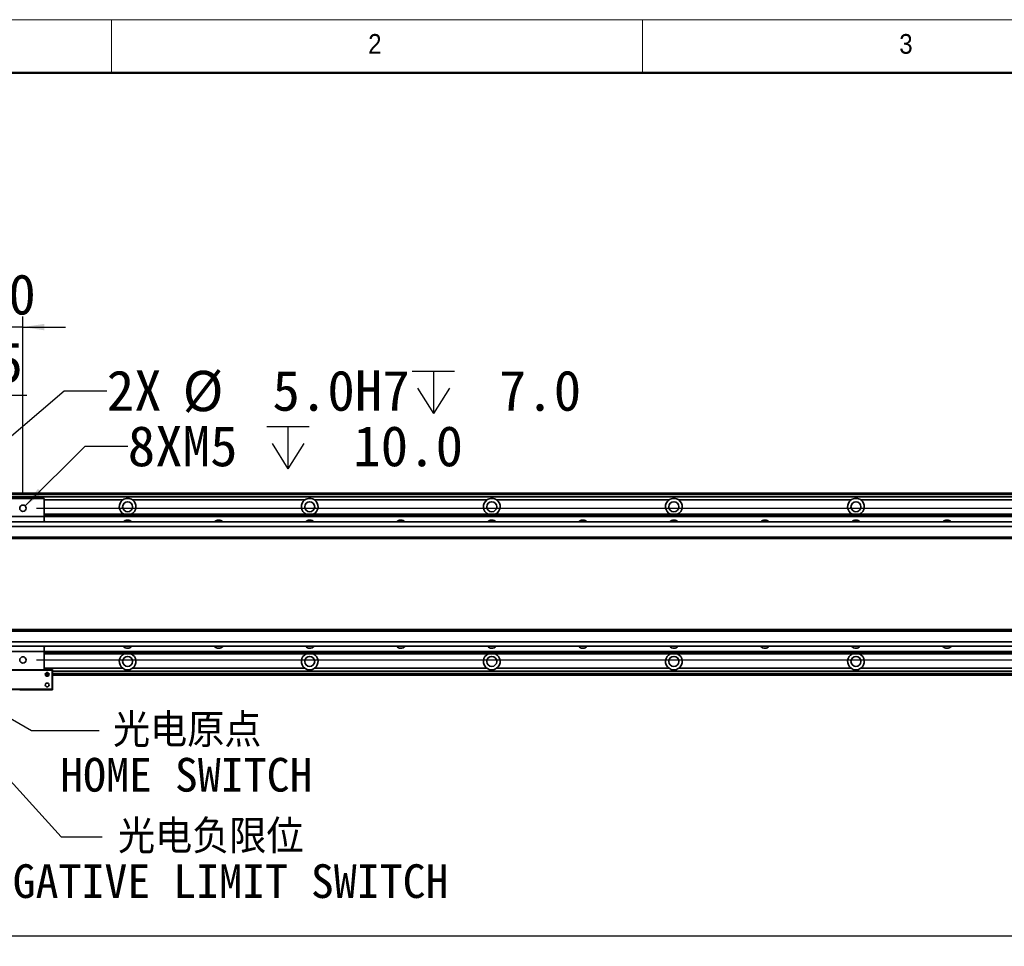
# Model space of a CAD drawing. Header units: millimetres. Extents: x 35 to 2905, y 35 to 2044.
# Tile 4 of 11: x 359 to 1008, y 1433 to 2044. Entities that reach past the tile are written whole.
import ezdxf

# ---------------------------------------------------------------- set-up
doc = ezdxf.new("R2010")
doc.units = ezdxf.units.MM
doc.header["$LTSCALE"] = 7
doc.layers.add('黑色实线', color=7, linetype='Continuous')
doc.styles.add('SLDTEXTSTYLE1', font='Gothic.ttf', dxfattribs={"width": 0.913})
doc.styles.add('SLDTEXTSTYLE8', font='txt')
doc.styles.add('SLDTEXTSTYLE9', font='txt', dxfattribs={"bigfont": 'bigfont'})
doc.dimstyles.new('SLDDIMSTYLE0', dxfattribs={"dimtxt": 26.6, "dimasz": 14, "dimexe": 0, "dimexo": 0.0625, "dimgap": 6.65, "dimtad": 2, "dimdec": 1, "dimrnd": 1e-09, "dimzin": 4, "dimdsep": 46, "dimtxsty": 'SLDTEXTSTYLE8', "dimsah": 1, "dimcen": 0.09, "dimadec": 0, "dimazin": 1, "dimtfac": 1, "dimtdec": 1, "dimtmove": 0, "dimatfit": 0, "dimfxl": 0, "dimfrac": 2, "dimtolj": 1, "dimtzin": 12, "dimarcsym": 0})
doc.dimstyles.new('SLDDIMSTYLE1', dxfattribs={"dimtxt": 26.6, "dimasz": 14, "dimexe": 0, "dimexo": 0.0625, "dimgap": 6.65, "dimtad": 2, "dimdec": 1, "dimrnd": 1e-09, "dimzin": 12, "dimdsep": 46, "dimtxsty": 'SLDTEXTSTYLE8', "dimsah": 1, "dimcen": 0.09, "dimadec": 0, "dimazin": 3, "dimtfac": 1, "dimtdec": 1, "dimtmove": 0, "dimatfit": 0, "dimfxl": 0, "dimfrac": 2, "dimtolj": 1, "dimtzin": 12, "dimarcsym": 0})
doc.dimstyles.new('SLDDIMSTYLE2', dxfattribs={"dimtxt": 0.18, "dimasz": 14, "dimexe": 0, "dimexo": 0.0625, "dimgap": 0, "dimtad": 0, "dimtih": 1, "dimtoh": 1, "dimdec": 0, "dimrnd": 1e-09, "dimzin": 0, "dimdsep": 46, "dimtxsty": 'Standard', "dimsah": 1, "dimcen": 0.09, "dimadec": 0, "dimazin": 0, "dimtfac": 14, "dimtdec": 0, "dimtofl": 0, "dimtmove": 0, "dimatfit": 3, "dimfxl": 0, "dimfrac": 2, "dimtolj": 1, "dimtzin": 0, "dimarcsym": 0})
doc.dimstyles.new('SLDDIMSTYLE3', dxfattribs={"dimtxt": 26.6, "dimasz": 14, "dimexe": 0, "dimexo": 0.0625, "dimgap": 6.65, "dimtad": 0, "dimtih": 1, "dimtoh": 1, "dimdec": 6, "dimrnd": 1e-09, "dimzin": 12, "dimdsep": 46, "dimtxsty": 'SLDTEXTSTYLE8', "dimsah": 1, "dimcen": 0, "dimadec": 0, "dimazin": 3, "dimtfac": 1, "dimtdec": 1, "dimtofl": 0, "dimtmove": 0, "dimatfit": 3, "dimfxl": 0, "dimfrac": 2, "dimtolj": 1, "dimtzin": 12, "dimarcsym": 0})
doc.dimstyles.new('SLDDIMSTYLE4', dxfattribs={"dimtxt": 26.6, "dimasz": 14, "dimexe": 0, "dimexo": 0.0625, "dimgap": 6.65, "dimtad": 0, "dimtih": 1, "dimtoh": 1, "dimdec": 1, "dimrnd": 1e-09, "dimzin": 4, "dimdsep": 46, "dimtxsty": 'SLDTEXTSTYLE8', "dimsah": 1, "dimcen": 0, "dimadec": 0, "dimazin": 1, "dimtfac": 1, "dimtdec": 1, "dimtofl": 0, "dimtmove": 0, "dimatfit": 3, "dimfxl": 0, "dimfrac": 2, "dimtolj": 1, "dimtzin": 12, "dimarcsym": 0})
doc.dimstyles.new('SLDDIMSTYLE5', dxfattribs={"dimtxt": 26.6, "dimasz": 14, "dimexe": 0, "dimexo": 0.0625, "dimgap": 6.65, "dimtad": 2, "dimdec": 1, "dimrnd": 1e-09, "dimzin": 4, "dimdsep": 46, "dimtxsty": 'SLDTEXTSTYLE8', "dimsah": 1, "dimcen": 0.09, "dimadec": 0, "dimazin": 1, "dimtfac": 1, "dimtdec": 1, "dimtofl": 0, "dimtmove": 0, "dimatfit": 3, "dimfxl": 0, "dimfrac": 2, "dimtolj": 1, "dimtzin": 12, "dimarcsym": 0})

# ---------------------------------------------------------------- blocks, each defined once
blk = doc.blocks.new('_D_7')
at = {"layer": '黑色实线'}
for p, q in [((259.63, 1730.81), (259.63, 1848.34)), ((361.63, 1730.81), (361.63, 1848.34)), ((259.63, 1841.34), (231.63, 1841.34)), ((361.63, 1841.34), (259.63, 1841.34)), ((361.63, 1841.34), (389.63, 1841.34))]:
    blk.add_line(p, q, dxfattribs=at)
for points in [[(259.63, 1841.34), (245.63, 1843.44), (245.63, 1839.24)], [(361.63, 1841.34), (375.63, 1839.24), (375.63, 1843.44)]]:
    blk.add_solid(points, dxfattribs=at)
at = {"layer": '黑色实线', "insert": (279.64, 1876.24), "char_height": 26.6, "attachment_point": 1, "style": 'SLDTEXTSTYLE8'}
blk.add_mtext('102.0', dxfattribs=at)
blk = doc.blocks.new('_D_8')
at = {"layer": '黑色实线'}
for p, q in [((2178.63, 1721.92), (2178.63, 1749.92)), ((370.52, 1721.92), (2185.63, 1721.92)), ((2178.63, 1621.92), (2178.63, 1721.92)), ((370.52, 1621.92), (2185.63, 1621.92)), ((2178.63, 1621.92), (2178.63, 1593.92))]:
    blk.add_line(p, q, dxfattribs=at)
for points in [[(2178.63, 1721.92), (2180.73, 1735.92), (2176.53, 1735.92)], [(2178.63, 1621.92), (2176.53, 1607.92), (2180.73, 1607.92)]]:
    blk.add_solid(points, dxfattribs=at)
at = {"layer": '黑色实线', "insert": (2143.73, 1628.96), "char_height": 26.6, "attachment_point": 1, "rotation": 90, "style": 'SLDTEXTSTYLE8'}
blk.add_mtext('100.0', dxfattribs=at)
blk = doc.blocks.new('SW_SYMBOL_HOLE_DEPTH')
at = {"layer": '黑色实线', "color": 0}
for p, q in [((0, 6125), (5600, 6125)), ((2800, 6125), (2800, 525)), ((700, 3885), (2800, 525)), ((4900, 3885), (2800, 525))]:
    blk.add_line(p, q, dxfattribs=at)
blk = doc.blocks.new('_D_9')
at = {"layer": '黑色实线'}
for p, q in [((363.12, 1723.4), (402.71, 1762.8)), ((402.71, 1762.8), (430.71, 1762.8))]:
    blk.add_line(p, q, dxfattribs=at)
blk.add_solid([(363.12, 1723.4), (374.52, 1731.79), (371.56, 1734.76)], dxfattribs=at)
at = {"layer": '黑色实线', "xscale": 0.004985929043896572, "yscale": 0.004985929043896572, "zscale": 0.004985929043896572}
blk.add_blockref('SW_SYMBOL_HOLE_DEPTH', (522.3, 1745.19), dxfattribs=at)
at = {"layer": '黑色实线', "char_height": 26.6, "attachment_point": 1, "style": 'SLDTEXTSTYLE8'}
for s, insert in [('8XM5', (430.71, 1776.2)), (' 10.0', (561.23, 1776.2))]:
    blk.add_mtext(s, dxfattribs=dict(at, insert=insert))
blk = doc.blocks.new('_D_10')
at = {"layer": '黑色实线'}
for p, q in [((300.03, 1723.54), (388.87, 1799.4)), ((388.87, 1799.4), (416.87, 1799.4))]:
    blk.add_line(p, q, dxfattribs=at)
blk.add_solid([(300.03, 1723.54), (312.04, 1731.04), (309.31, 1734.23)], dxfattribs=at)
at = {"layer": '黑色实线', "xscale": 0.004985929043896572, "yscale": 0.004985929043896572, "zscale": 0.004985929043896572}
blk.add_blockref('SW_SYMBOL_HOLE_DEPTH', (618.23, 1781.79), dxfattribs=at)
at = {"layer": '黑色实线', "char_height": 26.6, "attachment_point": 1, "style": 'SLDTEXTSTYLE8'}
for s, insert in [('2X ', (416.87, 1812.8)), ('%%c', (466.89, 1812.54)), (' 5.0H7 ', (507.99, 1812.8)), (' 7.0', (657.17, 1812.8))]:
    blk.add_mtext(s, dxfattribs=dict(at, insert=insert))
blk = doc.blocks.new('_D_11')
at = {"layer": '黑色实线'}
for p, q in [((310.63, 1769.52), (310.63, 1803.49)), ((336.13, 1730.81), (336.13, 1803.49)), ((310.63, 1796.49), (282.63, 1796.49)), ((336.13, 1796.49), (310.63, 1796.49)), ((336.13, 1796.49), (364.13, 1796.49))]:
    blk.add_line(p, q, dxfattribs=at)
for points in [[(310.63, 1796.49), (296.63, 1798.59), (296.63, 1794.39)], [(336.13, 1796.49), (350.13, 1794.39), (350.13, 1798.59)]]:
    blk.add_solid(points, dxfattribs=at)
at = {"layer": '黑色实线', "insert": (289.24, 1831.39), "char_height": 26.6, "attachment_point": 1, "style": 'SLDTEXTSTYLE8'}
blk.add_mtext('25.5', dxfattribs=at)
blk = doc.blocks.new('_D_18')
at = {"layer": '黑色实线'}
for p, q in [((310.63, 1562.08), (310.63, 1433.12)), ((1990.63, 1562.08), (1990.63, 1433.12)), ((310.63, 1440.12), (1990.63, 1440.12))]:
    blk.add_line(p, q, dxfattribs=at)
for points in [[(310.63, 1440.12), (324.63, 1438.02), (324.63, 1442.22)], [(1990.63, 1440.12), (1976.63, 1442.22), (1976.63, 1438.02)]]:
    blk.add_solid(points, dxfattribs=at)
at = {"layer": '黑色实线', "insert": (1097.76, 1475.03), "char_height": 26.6, "attachment_point": 1, "style": 'SLDTEXTSTYLE8'}
blk.add_mtext('1680.0', dxfattribs=at)
blk = doc.blocks.new('SW_NOTE_7')
at = {"layer": '黑色实线', "color": 0, "char_height": 22.225, "attachment_point": 2}
for s, insert, style in [('光电原点', (58.15, 11.21), 'SLDTEXTSTYLE9'), ('HOME SWITCH', (57.56, -18.17), 'SLDTEXTSTYLE8')]:
    blk.add_mtext(s, dxfattribs=dict(at, insert=insert, style=style))
blk = doc.blocks.new('SW_NOTE_8')
at = {"layer": '黑色实线', "color": 0, "char_height": 22.225, "attachment_point": 2}
for s, insert, style in [('光电负限位', (71.58, 11.19), 'SLDTEXTSTYLE9'), ('NEGATIVE LIMIT SWITCH', (69.51, -18.2), 'SLDTEXTSTYLE8')]:
    blk.add_mtext(s, dxfattribs=dict(at, insert=insert, style=style))

msp = doc.modelspace()

# ---------------------------------------------------------------- linework, layer by layer
at = {"color": 7, "linetype": 'Continuous', "lineweight": 18}
for p, q in [((2905, 2044), (35, 2044)), ((420, 2009), (420, 2044)), ((770, 2044), (770, 2009)), ((70, 2009), (2870, 2009))]:
    msp.add_line(p, q, dxfattribs=at)
at = {"color": 7, "linetype": 'Continuous', "lineweight": 50}
msp.add_line((2870, 2009), (70, 2009), dxfattribs=at)
at = {"color": 7, "linetype": 'Continuous', "lineweight": 35}
for p, q in [((375.6268903, 1728.4185413), (245.6268951, 1728.4185413)), ((1951.1269018, 1731.9236819), (350.1268908, 1731.9236819)), ((350.1268908, 1731.7236822), (1951.1269018, 1731.7236822)), ((350.1268908, 1731.5236826), (1951.1269018, 1731.5236826)), ((1951.1269018, 1731.4236809), (350.1268908, 1731.4236809)), ((1951.1269018, 1729.4185434), (350.1268908, 1729.4185434)), ((375.6268903, 1728.4185413), (375.6268903, 1716.4185431)), ((547.4573061, 1727.418543), (433.7964639, 1727.418543)), ((667.4573108, 1727.418543), (553.7964389, 1727.418543)), ((787.4573156, 1727.418543), (673.7964436, 1727.418543)), ((907.4573204, 1727.418543), (793.7964484, 1727.418543)), ((1027.4573251, 1727.418543), (913.7964532, 1727.418543)), ((375.6268903, 1716.4185431), (245.6268951, 1716.4185431)), ((375.6268903, 1717.9185424), (1925.6268427, 1717.9185424)), ((375.6268903, 1717.6255223), (1925.6268427, 1717.6255223)), ((375.6268903, 1716.7266619), (1925.6268427, 1716.7266619)), ((375.6268903, 1716.4336417), (1925.6268427, 1716.4336417)), ((375.6268903, 1716.4185431), (375.6268903, 1712.9236806)), ((2076.1269018, 1712.9236806), (225.1268908, 1712.9236806)), ((2076.1269018, 1709.9236783), (225.1268908, 1709.9236783)), ((2076.1269018, 1702.9236771), (225.1268908, 1702.9236771)), ((225.1268908, 1701.923677), (2076.1269018, 1701.923677)), ((2076.1269018, 1641.923682), (225.1268908, 1641.923682)), ((2076.1269018, 1640.9236837), (225.1268908, 1640.9236837)), ((2076.1269018, 1633.9236844), (225.1268908, 1633.9236844)), ((2076.1269018, 1630.9236821), (225.1268908, 1630.9236821)), ((375.6268903, 1630.9236821), (375.6268903, 1627.4185415)), ((375.6268903, 1627.4185415), (245.6268951, 1627.4185415)), ((375.6268903, 1627.4185415), (375.6268903, 1615.4185433)), ((375.6268903, 1627.4137173), (1925.6268427, 1627.4137173)), ((375.6268903, 1627.1207009), (1925.6268427, 1627.1207009)), ((375.6268903, 1626.2218367), (1925.6268427, 1626.2218367)), ((375.6268903, 1625.9288203), (1925.6268427, 1625.9288203)), ((547.4573061, 1616.4288197), (433.7964639, 1616.4288197)), ((667.4573108, 1616.4288197), (553.7964389, 1616.4288197)), ((787.4573156, 1616.4288197), (673.7964436, 1616.4288197)), ((907.4573204, 1616.4288197), (793.7964484, 1616.4288197)), ((1027.4573251, 1616.4288197), (913.7964532, 1616.4288197)), ((375.6268903, 1615.4185433), (245.6268951, 1615.4185433)), ((380.826889, 1615.118542), (351.4268979, 1615.118542)), ((375.6268903, 1615.7185409), (381.1268791, 1615.7185409)), ((375.6268903, 1615.4185433), (380.7026133, 1615.4185433)), ((378.7747606, 1611.9236808), (376.4790281, 1611.9236808)), ((380.826889, 1615.118542), (380.7026133, 1615.4185433)), ((380.7026133, 1615.4185433), (380.826889, 1615.4185433)), ((381.1268791, 1615.118542), (380.826889, 1615.4185433)), ((380.826889, 1602.7185407), (380.826889, 1615.118542)), ((381.1268791, 1615.118542), (380.826889, 1615.118542)), ((381.1268791, 1615.118542), (381.1268791, 1615.7185409)), ((381.1268791, 1615.118542), (381.1268791, 1602.7185407)), ((1922.1268579, 1614.4288194), (381.1268791, 1614.4288194)), ((1922.1268579, 1611.9236808), (381.1268791, 1611.9236808)), ((351.4268979, 1602.7185407), (380.826889, 1602.7185407)), ((380.7026133, 1602.418543), (351.5511438, 1602.418543)), ((359.6268877, 1602.1185454), (359.6268877, 1602.418543)), ((359.6268877, 1602.1185454), (381.1268791, 1602.1185454)), ((380.826889, 1602.7185407), (380.7026133, 1602.418543)), ((380.826889, 1602.418543), (380.7026133, 1602.418543)), ((380.826889, 1602.7185407), (381.1268791, 1602.7185407)), ((381.1268791, 1602.7185407), (380.826889, 1602.418543)), ((381.1268791, 1602.1185454), (381.1268791, 1602.7185407))]:
    msp.add_line(p, q, dxfattribs=at)
at = {"color": 8, "linetype": 'Continuous', "lineweight": 35}
for p, q in [((1951.1269018, 1730.9236799), (350.1268908, 1730.9236799)), ((427.4573013, 1727.418543), (375.6268903, 1727.418543)), ((427.4573013, 1616.4288197), (375.6268903, 1616.4288197)), ((378.7702605, 1612.9236791), (376.4834985, 1612.9236791)), ((1922.1268579, 1612.9236791), (381.1268791, 1612.9236791))]:
    msp.add_line(p, q, dxfattribs=at)
at = {"color": 7, "linetype": 'Continuous', "lineweight": 35, "flags": 128}
for points in [[(376.1973366, 1712.9236806), (375.9740874, 1713.0925518), (375.6202146, 1713.3051466)], [(375.624983, 1630.5344153), (375.9779915, 1630.7472263), (376.2097046, 1630.9236821)]]:
    msp.add_lwpolyline(points, dxfattribs=at)
at = {"color": 7, "linetype": 'Continuous', "lineweight": 35}
for centre, radius in [((430.6268865, 1722.9236808), 3.3), ((550.6268865, 1722.9236808), 3.3), ((670.6268865, 1722.9236808), 3.3), ((790.6268865, 1722.9236808), 3.3), ((910.6268865, 1722.9236808), 3.3), ((361.6268865, 1721.9185428), 2.1), ((361.6268865, 1621.9185428), 2.1), ((430.6268865, 1620.9236808), 3.3), ((550.6268865, 1620.9236808), 3.3), ((670.6268865, 1620.9236808), 3.3), ((790.6268865, 1620.9236808), 3.3), ((910.6268865, 1620.9236808), 3.3), ((377.6268865, 1612.4185428), 1.25), ((377.6268865, 1605.4185428), 1.25)]:
    msp.add_circle(centre, radius, dxfattribs=at)
for centre, radius, start, end in [((430.6268865, 1722.9236808), 5.5, 125.1897877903, 245.5088204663), ((430.6268865, 1722.9236808), 5.5, 294.4911795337, 54.8102122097), ((550.6268865, 1722.9236808), 5.5, 125.1897877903, 245.5088204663), ((550.6268865, 1722.9236808), 5.5, 294.4911795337, 54.8102122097), ((670.6268865, 1722.9236808), 5.5, 125.1897877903, 245.5088204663), ((670.6268865, 1722.9236808), 5.5, 294.4911795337, 54.8102122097), ((790.6268865, 1722.9236808), 5.5, 125.1897877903, 245.5088204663), ((790.6268865, 1722.9236808), 5.5, 294.4911795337, 54.8102122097), ((910.6268865, 1722.9236808), 5.5, 125.1897877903, 245.5088204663), ((910.6268865, 1722.9236808), 5.5, 294.4911795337, 54.8102122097), ((430.6268865, 1710.4185428), 3.75, 41.9157203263, 138.0842796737), ((490.6268865, 1710.4185428), 3.75, 41.9157203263, 138.0842796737), ((550.6268865, 1710.4185428), 3.75, 41.9157203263, 138.0842796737), ((610.6268865, 1710.4185428), 3.75, 41.9157203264, 138.0842796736), ((670.6268865, 1710.4185428), 3.75, 41.9157203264, 138.0842796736), ((730.6268865, 1710.4185428), 3.75, 41.9157203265, 138.0842796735), ((790.6268865, 1710.4185428), 3.75, 41.9157203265, 138.0842796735), ((850.6268865, 1710.4185428), 3.75, 41.9157203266, 138.0842796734), ((910.6268865, 1710.4185428), 3.75, 41.9157203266, 138.0842796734), ((970.6268865, 1710.4185428), 3.75, 41.9157203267, 138.0842796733), ((430.6268865, 1633.4288189), 3.75, 221.9157203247, 318.0842796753), ((490.6268865, 1633.4288189), 3.75, 221.9157203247, 318.0842796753), ((550.6268865, 1633.4288189), 3.75, 221.9157203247, 318.0842796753), ((610.6268865, 1633.4288189), 3.75, 221.9157203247, 318.0842796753), ((670.6268865, 1633.4288189), 3.75, 221.9157203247, 318.0842796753), ((730.6268865, 1633.4288189), 3.75, 221.9157203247, 318.0842796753), ((790.6268865, 1633.4288189), 3.75, 221.9157203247, 318.0842796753), ((850.6268865, 1633.4288189), 3.75, 221.9157203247, 318.0842796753), ((910.6268865, 1633.4288189), 3.75, 221.9157203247, 318.0842796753), ((970.6268865, 1633.4288189), 3.75, 221.9157203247, 318.0842796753), ((430.6268865, 1620.9236808), 5.5, 114.4911795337, 234.8102122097), ((430.6268865, 1620.9236808), 5.5, 305.1897877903, 65.5088204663), ((550.6268865, 1620.9236808), 5.5, 114.4911795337, 234.8102122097), ((550.6268865, 1620.9236808), 5.5, 305.1897877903, 65.5088204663), ((670.6268865, 1620.9236808), 5.5, 114.4911795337, 234.8102122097), ((670.6268865, 1620.9236808), 5.5, 305.1897877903, 65.5088204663), ((790.6268865, 1620.9236808), 5.5, 114.4911795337, 234.8102122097), ((790.6268865, 1620.9236808), 5.5, 305.1897877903, 65.5088204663), ((910.6268865, 1620.9236808), 5.5, 114.4911795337, 234.8102122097), ((910.6268865, 1620.9236808), 5.5, 305.1897877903, 65.5088204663)]:
    msp.add_arc(centre, radius, start, end, dxfattribs=at)
for points, knots in [([(433.7964639, 1727.418543), (433.3369629, 1727.6879373), (432.388545, 1728.2439717), (430.704649, 1728.5033972), (428.9624865, 1728.2878759), (427.956922, 1727.7071033), (427.4573013, 1727.418543)], [0, 0, 0, 0, 0.23569111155, 0.48647057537, 0.74484988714, 1, 1, 1, 1]), ([(553.7964389, 1727.418543), (553.3369481, 1727.6879376), (552.388543, 1728.2439774), (550.7046531, 1728.503396), (548.9624914, 1728.2878762), (547.9569268, 1727.7071034), (547.4573061, 1727.418543)], [0, 0, 0, 0, 0.2356881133, 0.4864685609, 0.7448488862, 1, 1, 1, 1]), ([(673.7964436, 1727.418543), (673.3369529, 1727.6879376), (672.3885478, 1728.2439774), (670.7046579, 1728.503396), (668.9624962, 1728.2878762), (667.9569315, 1727.7071034), (667.4573108, 1727.418543)], [0, 0, 0, 0, 0.2356881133, 0.4864685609, 0.7448488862, 1, 1, 1, 1]), ([(793.7964484, 1727.418543), (793.3369576, 1727.6879376), (792.3885525, 1728.2439774), (790.7046627, 1728.503396), (788.962501, 1728.2878762), (787.9569363, 1727.7071034), (787.4573156, 1727.418543)], [0, 0, 0, 0, 0.2356881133, 0.4864685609, 0.7448488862, 1, 1, 1, 1]), ([(913.7964532, 1727.418543), (913.3369624, 1727.6879376), (912.3885573, 1728.2439774), (910.7046674, 1728.503396), (908.9625057, 1728.2878762), (907.9569411, 1727.7071034), (907.4573204, 1727.418543)], [0, 0, 0, 0, 0.2356881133, 0.4864685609, 0.7448488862, 1, 1, 1, 1]), ([(375.6199166, 1713.3052956), (375.778834, 1713.2157423), (375.9820375, 1713.1012328), (376.0492854, 1712.955452), (376.0639414, 1712.9236806)], [0, 0, 0, 0, 0.782060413, 1, 1, 1, 1]), ([(376.0728225, 1630.9236821), (376.0140493, 1630.8402577), (375.9116751, 1630.6949447), (375.7070613, 1630.5805242), (375.6199166, 1630.5317927)], [0, 0, 0, 0, 0.574101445, 1, 1, 1, 1]), ([(427.4573013, 1616.4288197), (427.9168022, 1616.1594254), (428.8652202, 1615.603391), (430.5491162, 1615.3439655), (432.2912787, 1615.5594868), (433.2968432, 1616.1402594), (433.7964639, 1616.4288197)], [0, 0, 0, 0, 0.23569111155, 0.48647057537, 0.74484988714, 1, 1, 1, 1]), ([(547.4573061, 1616.4288197), (547.9167968, 1616.1594252), (548.8652019, 1615.6033853), (550.5490918, 1615.3439667), (552.2912535, 1615.5594865), (553.2968181, 1616.1402593), (553.7964389, 1616.4288197)], [0, 0, 0, 0, 0.2356881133, 0.4864685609, 0.7448488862, 1, 1, 1, 1]), ([(667.4573108, 1616.4288197), (667.9168016, 1616.1594252), (668.8652067, 1615.6033853), (670.5490966, 1615.3439667), (672.2912583, 1615.5594865), (673.2968229, 1616.1402593), (673.7964436, 1616.4288197)], [0, 0, 0, 0, 0.2356881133, 0.4864685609, 0.7448488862, 1, 1, 1, 1]), ([(787.4573156, 1616.4288197), (787.9168064, 1616.1594252), (788.8652115, 1615.6033853), (790.5491013, 1615.3439667), (792.291263, 1615.5594865), (793.2968277, 1616.1402593), (793.7964484, 1616.4288197)], [0, 0, 0, 0, 0.2356881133, 0.4864685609, 0.7448488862, 1, 1, 1, 1]), ([(907.4573204, 1616.4288197), (907.9168111, 1616.1594252), (908.8652162, 1615.6033853), (910.5491061, 1615.3439667), (912.2912678, 1615.5594865), (913.2968325, 1616.1402593), (913.7964532, 1616.4288197)], [0, 0, 0, 0, 0.2356881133, 0.4864685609, 0.7448488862, 1, 1, 1, 1])]:
    msp.add_open_spline(points, degree=3, knots=knots, dxfattribs=at)

# ---------------------------------------------------------------- block references
at = {"layer": '黑色实线', "color": 7}
for name, p in [('SW_NOTE_7', (411.7651023, 1575.4957605)), ('SW_NOTE_8', (413.844829, 1505.4081509))]:
    msp.add_blockref(name, p, dxfattribs=at)

# ---------------------------------------------------------------- texts
at = {"color": 7, "linetype": 'Continuous', "lineweight": 0, "char_height": 12.9645833, "attachment_point": 1, "style": 'SLDTEXTSTYLE1'}
for s, insert in [('2', (589.1666667, 2034.5241742)), ('3', (939.1666667, 2034.5241742))]:
    msp.add_mtext(s, dxfattribs=dict(at, insert=insert))

# ---------------------------------------------------------------- dimensions: what is measured, and where the dimension line sits
at = {"layer": '黑色实线'}
for base, p1, p2, dimstyle, picture, middle in [((259.6268865, 1841.3388233), (361.6268865, 1721.9185428), (259.6268865, 1721.9185428), 'SLDDIMSTYLE0', '_D_7', (322.0139922, 1841.3388233)), ((310.6268865, 1796.4932919), (336.1268865, 1721.9185428), (310.6268865, 1760.6303126), 'SLDDIMSTYLE1', '_D_11', (322.0139922, 1796.4932919)), ((1990.6268865, 1440.1236308), (310.6268865, 1570.9685428), (1990.6268865, 1570.9685428), 'SLDDIMSTYLE5', '_D_18', (1149.7407886, 1440.1236308))]:
    dim = msp.add_linear_dim(base=base, p1=p1, p2=p2, dimstyle=dimstyle, dxfattribs=at)
    dim.commit()
    dim.dimension.update_dxf_attribs({"geometry": picture, "text_midpoint": middle, "dimtype": 160})
dim = msp.add_diameter_dim_2p(p1=(296.2256406, 1720.2951931), p2=(300.0281324, 1723.5418924), text='2X <>H7 {\\fGDT;x} 7.0\\P', dimstyle='SLDDIMSTYLE4', dxfattribs=at)
dim.commit()
dim.dimension.update_dxf_attribs({"geometry": '_D_10', "text_midpoint": (565.0213235, 1799.3961431), "dimtype": 163})
dim = msp.add_diameter_dim_2p(p1=(360.1383073, 1720.4372825), p2=(363.1154657, 1723.3998031), text='8XM5{\\fGDT;x} 10.0\\P', dimstyle='SLDDIMSTYLE3', override={"dimpost": '<>'}, dxfattribs=at)
dim.commit()
dim.dimension.update_dxf_attribs({"geometry": '_D_9', "text_midpoint": (533.5817791, 1762.801478), "dimtype": 163})
dim = msp.add_linear_dim(base=(2178.6268865, 1721.9185428), p1=(361.6268865, 1621.9185428), p2=(361.6268865, 1721.9185428), angle=90, dimstyle='SLDDIMSTYLE0', dxfattribs=at)
dim.commit()
dim.dimension.update_dxf_attribs({"geometry": '_D_8', "text_midpoint": (2178.6268865, 1671.3377008), "dimtype": 160})

# ---------------------------------------------------------------- leaders
at = {"layer": '黑色实线', "color": 7}
for points in [[(300.6268865, 1600.0345971), (386.8336597, 1505.4081509), (413.844829, 1505.4081509)], [(328.0268865, 1597.8236808), (367.3151023, 1575.4957605), (411.7651023, 1575.4957605)]]:
    msp.add_leader(points, dimstyle='SLDDIMSTYLE2', dxfattribs=at)

doc.saveas('drawing.dxf')
